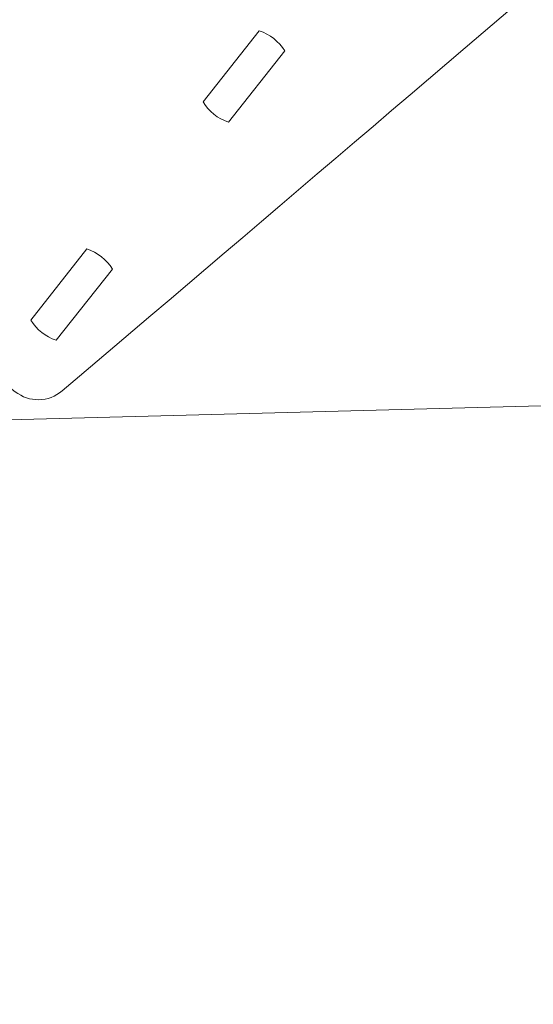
# Model space of a CAD drawing. Header units: inches. Extents: x -5.9 to 0, y -5.8 to 5.8.
# Tile 7 of 14: x -4.6 to -3.5, y -2.1 to 0. Entities that reach past the tile are written whole.
import ezdxf

# ---------------------------------------------------------------- set-up
doc = ezdxf.new("R2010")
doc.units = ezdxf.units.IN
doc.header["$MEASUREMENT"] = 0
doc.layers.add('VIEW_HATCHES', color=7, linetype='Continuous')

msp = doc.modelspace()

# ---------------------------------------------------------------- linework, layer by layer
at = {"layer": 'VIEW_HATCHES', "color": 4, "lineweight": 5}
for points in [[(-2.9858, 4.1301), (-2.9858, 4.1301), (-4.5219, 4.0895), (-4.5219, 4.0895), (-4.5219, 4.0895), (-4.5979, 4.0876), (-4.6691, 4.052), (-4.7162, 3.9924), (-4.7162, 3.9924), (-4.7633, 3.9328), (-4.7815, 3.8549), (-4.7659, 3.7805), (-4.7659, 3.7805), (-4.7659, 3.7805), (-4.449, 2.2769), (-4.449, 2.2769), (-4.449, 2.2769), (-4.449, 2.2769), (-4.449, 2.2769), (-4.449, 2.2769), (-4.449, 2.2769), (-4.4631, 2.2491), (-5.1857, 0.8411), (-5.5713, 0.0808), (-5.5713, 0.0808), (-5.5882, 0.0474), (-5.5792, 0.0067), (-5.5499, -0.0166), (-5.5499, -0.0166), (-5.5499, -0.0166), (-4.5695, -0.7906), (-4.5695, -0.7906), (-4.5695, -0.7906), (-4.5401, -0.8138), (-4.4984, -0.8131), (-4.4698, -0.7888), (-4.4698, -0.7888), (-3.6845, -0.1226), (-2.6178, 0.7922), (-2.594, 0.8124), (-2.594, 0.8124), (-2.594, 0.8124), (-2.594, 0.8124), (-2.594, 0.8124), (-2.594, 0.8124), (-2.594, 0.8124), (-1.0579, 0.8529), (-1.0579, 0.8529), (-1.0579, 0.8529), (-0.9819, 0.8549), (-0.9107, 0.8905), (-0.8636, 0.9501), (-0.8636, 0.9501), (-0.8165, 1.0097), (-0.7983, 1.0876), (-0.8139, 1.1619), (-0.8139, 1.1619), (-0.8139, 1.1619), (-1.1308, 2.6656), (-1.1308, 2.6656), (-1.1308, 2.6656), (-1.1308, 2.6656), (-1.1308, 2.6656), (-1.1308, 2.6656), (-1.1308, 2.6656), (-1.1167, 2.6934), (-0.3706, 4.1477), (-0.0085, 4.8616), (-0.0085, 4.8616), (0.0084, 4.8951), (-0.0006, 4.9358), (-0.0299, 4.9591), (-0.0299, 4.9591), (-0.0299, 4.9591), (-1.0103, 5.7331), (-1.0103, 5.7331), (-1.0103, 5.7331), (-1.0397, 5.7563), (-1.0814, 5.7555), (-1.11, 5.7313), (-1.11, 5.7313), (-1.8953, 5.0651), (-2.962, 4.1503), (-2.9858, 4.1301), (-2.9858, 4.1301), (-2.9858, 4.1301), (-2.9858, 4.1301), (-2.9858, 4.1301)], [(-2.7642, -4.1301), (-2.7642, -4.1301), (-1.2281, -4.0896), (-1.2281, -4.0896), (-1.2281, -4.0896), (-1.1521, -4.0876), (-1.0809, -4.052), (-1.0338, -3.9924), (-1.0338, -3.9924), (-0.9867, -3.9329), (-0.9685, -3.8549), (-0.9841, -3.7806), (-0.9841, -3.7806), (-0.9841, -3.7806), (-1.301, -2.2769), (-1.301, -2.2769), (-1.301, -2.2769), (-1.301, -2.2769), (-1.301, -2.2769), (-1.301, -2.2769), (-1.301, -2.2769), (-1.2869, -2.2491), (-0.5643, -0.8411), (-0.1787, -0.0809), (-0.1787, -0.0809), (-0.1618, -0.0474), (-0.1708, -0.0067), (-0.2001, 0.0166), (-0.2001, 0.0166), (-0.2001, 0.0166), (-1.1805, 0.7906), (-1.1805, 0.7906), (-1.1805, 0.7906), (-1.2099, 0.8138), (-1.2516, 0.813), (-1.2802, 0.7888), (-1.2802, 0.7888), (-2.0655, 0.1226), (-3.1322, -0.7922), (-3.156, -0.8124), (-3.156, -0.8124), (-3.156, -0.8124), (-3.156, -0.8124), (-3.156, -0.8124), (-3.156, -0.8124), (-3.156, -0.8124), (-4.6921, -0.853), (-4.6921, -0.853), (-4.6921, -0.853), (-4.7681, -0.8549), (-4.8393, -0.8905), (-4.8864, -0.9501), (-4.8864, -0.9501), (-4.9335, -1.0097), (-4.9517, -1.0876), (-4.9361, -1.162), (-4.9361, -1.162), (-4.9361, -1.162), (-4.6192, -2.6656), (-4.6192, -2.6656), (-4.6192, -2.6656), (-4.6192, -2.6656), (-4.6192, -2.6656), (-4.6192, -2.6656), (-4.6192, -2.6656), (-4.6333, -2.6934), (-5.3794, -4.1477), (-5.7415, -4.8617), (-5.7415, -4.8617), (-5.7584, -4.8951), (-5.7494, -4.9358), (-5.7201, -4.9591), (-5.7201, -4.9591), (-5.7201, -4.9591), (-4.7397, -5.7331), (-4.7397, -5.7331), (-4.7397, -5.7331), (-4.7103, -5.7563), (-4.6686, -5.7556), (-4.64, -5.7313), (-4.64, -5.7313), (-3.8547, -5.0651), (-2.788, -4.1503), (-2.7642, -4.1301), (-2.7642, -4.1301), (-2.7642, -4.1301), (-2.7642, -4.1301), (-2.7642, -4.1301)]]:
    msp.add_open_spline(points, degree=3, knots=[0, 0, 0, 0, 0.045455, 0.045455, 0.045455, 0.045455, 0.090909, 0.090909, 0.090909, 0.090909, 0.136364, 0.136364, 0.136364, 0.136364, 0.181818, 0.181818, 0.181818, 0.181818, 0.227273, 0.227273, 0.227273, 0.227273, 0.272727, 0.272727, 0.272727, 0.272727, 0.318182, 0.318182, 0.318182, 0.318182, 0.363636, 0.363636, 0.363636, 0.363636, 0.409091, 0.409091, 0.409091, 0.409091, 0.454545, 0.454545, 0.454545, 0.454545, 0.5, 0.5, 0.5, 0.5, 0.545455, 0.545455, 0.545455, 0.545455, 0.590909, 0.590909, 0.590909, 0.590909, 0.636364, 0.636364, 0.636364, 0.636364, 0.681818, 0.681818, 0.681818, 0.681818, 0.727273, 0.727273, 0.727273, 0.727273, 0.772727, 0.772727, 0.772727, 0.772727, 0.818182, 0.818182, 0.818182, 0.818182, 0.863636, 0.863636, 0.863636, 0.863636, 0.909091, 0.909091, 0.909091, 0.909091, 0.954545, 0.954545, 0.954545, 0.954545, 1, 1, 1, 1], dxfattribs=at)
at = {"layer": 'VIEW_HATCHES', "lineweight": 5}
for points in [[(-4.0512, -0.0236), (-4.0287, -0.0312), (-4.0096, -0.0463), (-3.9971, -0.0663), (-3.9971, -0.0663), (-3.9971, -0.0663), (-4.1166, -0.2176), (-4.1166, -0.2176), (-4.1166, -0.2176), (-4.139, -0.2101), (-4.1581, -0.195), (-4.1706, -0.1749), (-4.1706, -0.1749), (-4.1706, -0.1749), (-4.0512, -0.0236), (-4.0512, -0.0236)], [(-4.4171, -0.4871), (-4.3947, -0.4947), (-4.3756, -0.5098), (-4.363, -0.5298), (-4.363, -0.5298), (-4.363, -0.5298), (-4.4825, -0.6811), (-4.4825, -0.6811), (-4.4825, -0.6811), (-4.5049, -0.6736), (-4.524, -0.6585), (-4.5366, -0.6384), (-4.5366, -0.6384), (-4.5366, -0.6384), (-4.4171, -0.4871), (-4.4171, -0.4871)]]:
    msp.add_open_spline(points, degree=3, knots=[0, 0, 0, 0, 0.25, 0.25, 0.25, 0.25, 0.5, 0.5, 0.5, 0.5, 0.75, 0.75, 0.75, 0.75, 1, 1, 1, 1], dxfattribs=at)

doc.saveas('drawing.dxf')
